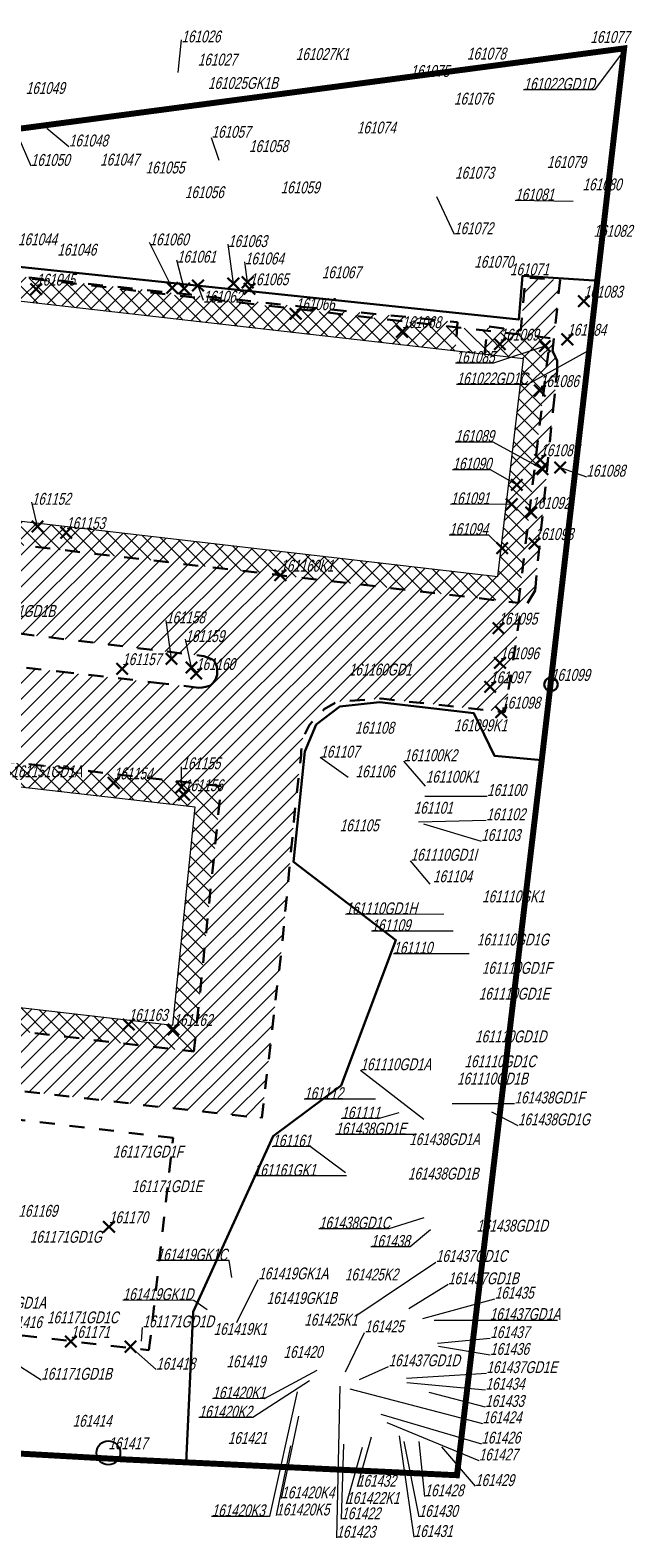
# Model space of a CAD drawing. Header units: metres. Extents: x 7419449 to 7420011, y 5549449 to 5549646.
# Tile 2 of 3: x 7419541 to 7419591, y 5549519 to 5549646. Entities that reach past the tile are written whole.
import ezdxf
from ezdxf.enums import TextEntityAlignment as Align
from ezdxf.lldxf.tags import DXFTag

# ---------------------------------------------------------------- set-up
doc = ezdxf.new("R2010")
doc.units = ezdxf.units.M
doc.linetypes.add('PRZER1-1', pattern=[1, 0.5, -0.5])
for name, color, linetype, lineweight in [('_4_Dem_obrysy', 7, 'Continuous', 15), ('_4_NUMERY_PIKIET', 7, 'Continuous', 15), ('_4_USUNIĘCIE', 1, 'Continuous', 30), ('_4_ZABEZPIECZENIE1', 5, 'Continuous', 30)]:
    doc.layers.add(name, color=color, linetype=linetype, lineweight=lineweight)
doc.layers.add('_4_GRANICA_OPRACOWANIA', color=146, linetype='2', lineweight=53, transparency=0.2)
doc.layers.add('_4_korony', color=7, linetype='Continuous', lineweight=25, true_color=0x7aa300)
doc.styles.add('STANDARD-Working1250', font='arial.ttf', dxfattribs={"height": 2.5})
tags = doc.linetypes.add('2', pattern=[0.9, 0.6, -0.3]).pattern_tags.tags
tags[6:7] = [DXFTag(74, 4), DXFTag(75, 0), DXFTag(340, '0'), DXFTag(46, 1.0), DXFTag(50, 0.0), DXFTag(44, 0.0), DXFTag(45, 0.0)]
tags[4:5] = [DXFTag(74, 4), DXFTag(75, 0), DXFTag(340, '0'), DXFTag(46, 1.0), DXFTag(50, 0.0), DXFTag(44, 0.0), DXFTag(45, 0.0)]

# ---------------------------------------------------------------- blocks, each defined once
blk = doc.blocks.new('x')
at = {"layer": '_4_USUNIĘCIE'}
for points in [[(7418062.39, 5544640.59), (7418062.87, 5544640.11), (7418063.35, 5544640.59)], [(7418063.35, 5544639.63), (7418062.87, 5544640.11), (7418062.39, 5544639.63)]]:
    blk.add_lwpolyline(points, dxfattribs=at)
blk = doc.blocks.new('usun_zagra')
at = {"layer": '_4_ZABEZPIECZENIE1', "color": 6}
for points in [[(-0.47, 0.47), (0.48, -0.48)], [(-0.47, -0.48), (0.48, 0.47)]]:
    blk.add_lwpolyline(points, dxfattribs=at)
blk = doc.blocks.new('usun. bez dec')
at = {"layer": '_4_USUNIĘCIE', "color": 30, "true_color": 0xf8991e}
for points in [[(-0.48, 0.48), (0.48, -0.48)], [(-0.48, -0.48), (0.48, 0.48)]]:
    blk.add_lwpolyline(points, dxfattribs=at)

msp = doc.modelspace()

# ---------------------------------------------------------------- hatches: boundary and pattern name
at = {"layer": '_4_Dem_obrysy', "lineweight": 13, "true_color": 0xa953a0}
h = msp.add_hatch(dxfattribs=at)
h.set_pattern_fill('ANSI31', color=215, scale=0.3)
h.paths.add_polyline_path([(7419494.07, 5549609.98), (7419496.22, 5549628.11), (7419576.76, 5549618.9), (7419576.94, 5549621.34), (7419563.89, 5549622.63), (7419526.05, 5549626.69), (7419507.37, 5549628.65), (7419496.93, 5549629.75), (7419495.06, 5549630.17), (7419494.94, 5549631.57), (7419487.13, 5549630.53), (7419487.11, 5549628.95), (7419486.43, 5549624.46), (7419485.09, 5549613), (7419483.81, 5549602.96), (7419483.66, 5549602.01), (7419483.2, 5549600.95), (7419482.09, 5549599.47), (7419480.8, 5549598.36), (7419480.21, 5549598.02), (7419479.3, 5549597.74), (7419478.26, 5549597.56), (7419477.18, 5549597.53), (7419467.15, 5549598.68), (7419460.91, 5549599.34), (7419460.02, 5549588.17), (7419458.07, 5549566.28), (7419487.41, 5549562.88), (7419511.65, 5549560.08), (7419531.42, 5549557.81), (7419539.83, 5549556.81), (7419550.29, 5549555.6), (7419560.52, 5549554.46), (7419562.23, 5549569.16), (7419563.24, 5549579.71), (7419563.81, 5549584.94), (7419563.82, 5549585.3), (7419563.95, 5549586.33), (7419564.53, 5549587.51), (7419565.75, 5549588.82), (7419566.89, 5549589.46), (7419570.53, 5549589.71), (7419580.92, 5549588.57), (7419582.18, 5549596.6), (7419583.45, 5549598.8), (7419584.97, 5549614.06), (7419585.21, 5549616.26), (7419585.31, 5549617.25), (7419585.32, 5549618.09), (7419584.93, 5549618.89), (7419585.55, 5549624.89), (7419582.65, 5549625.08), (7419582.25, 5549620.63), (7419579.47, 5549620.98), (7419579.2, 5549618.62), (7419582.49, 5549618.24), (7419580.32, 5549599.97)])
h.paths.add_polyline_path([(7419525.26, 5549596.88), (7419540.17, 5549595.17), (7419555.64, 5549593.28), (7419556.47, 5549592.97), (7419556.67, 5549592.59), (7419556.74, 5549592.41), (7419556.78, 5549592.18), (7419556.76, 5549591.72), (7419556.66, 5549591.37), (7419556.41, 5549591), (7419556.22, 5549590.82), (7419555.82, 5549590.71), (7419555.52, 5549590.63), (7419555.21, 5549590.62), (7419552.19, 5549590.99), (7419544.49, 5549591.87), (7419538.47, 5549592.55), (7419537.63, 5549582.57), (7419554.92, 5549580.59), (7419553.04, 5549562.28), (7419466.69, 5549572.26), (7419468.86, 5549590.44), (7419493.34, 5549587.64), (7419494.47, 5549597.45), (7419493.12, 5549597.8), (7419492.77, 5549598.01), (7419492.54, 5549598.23), (7419492.36, 5549598.5), (7419492.28, 5549598.87), (7419492.33, 5549599.25), (7419492.66, 5549599.79), (7419492.94, 5549600.06), (7419493.7, 5549600.3), (7419494.07, 5549600.37), (7419494.73, 5549600.34), (7419496.09, 5549600.2)], flags=16)
at = {"layer": '_4_Dem_obrysy', "lineweight": 13}
h = msp.add_hatch(dxfattribs=at)
h.set_pattern_fill('ANSI31', color=5, scale=0.3, angle=90)
h.paths.add_polyline_path([(7419582.07, 5549597.75), (7419584.71, 5549620), (7419494.47, 5549630.32), (7419491.85, 5549608.22)])
h.paths.add_polyline_path([(7419494.07, 5549609.98), (7419496.22, 5549628.11), (7419582.49, 5549618.24), (7419580.32, 5549599.97)], flags=16)
h = msp.add_hatch(dxfattribs=at)
h.set_pattern_fill('ANSI31', color=5, scale=0.3, angle=90)
h.paths.add_polyline_path([(7419557.11, 5549582.35), (7419467.11, 5549592.65), (7419464.47, 5549570.5), (7419554.82, 5549560.06)])
h.paths.add_polyline_path([(7419554.92, 5549580.59), (7419553.04, 5549562.28), (7419466.69, 5549572.26), (7419468.86, 5549590.44)], flags=16)

# ---------------------------------------------------------------- linework, layer by layer
at = {"layer": '_4_Dem_obrysy', "color": 30, "linetype": 'PRZER1-1', "lineweight": 30, "ltscale": 2.5, "true_color": 0xf8991e, "flags": 128}
for points in [[(7419583.45, 5549598.8), (7419582.18, 5549596.6), (7419580.92, 5549588.57), (7419570.53, 5549589.71), (7419566.89, 5549589.46), (7419565.75, 5549588.82), (7419564.53, 5549587.51), (7419563.95, 5549586.33), (7419563.82, 5549585.3), (7419563.81, 5549584.94), (7419563.24, 5549579.71), (7419562.23, 5549569.16), (7419560.52, 5549554.46), (7419550.29, 5549555.6), (7419539.83, 5549556.81), (7419531.42, 5549557.81), (7419511.65, 5549560.08), (7419487.41, 5549562.88), (7419458.07, 5549566.28), (7419460.02, 5549588.17), (7419460.91, 5549599.34), (7419467.15, 5549598.68), (7419477.18, 5549597.53), (7419478.26, 5549597.56), (7419479.3, 5549597.74), (7419480.21, 5549598.02), (7419480.8, 5549598.36), (7419482.09, 5549599.47), (7419483.2, 5549600.95), (7419483.66, 5549602.01), (7419483.81, 5549602.96), (7419485.09, 5549613), (7419486.43, 5549624.46), (7419487.11, 5549628.95), (7419487.13, 5549630.53), (7419494.94, 5549631.57), (7419495.06, 5549630.17)], [(7419579.2, 5549618.62), (7419579.47, 5549620.98), (7419582.25, 5549620.63), (7419582.65, 5549625.08), (7419585.55, 5549624.89), (7419584.93, 5549618.9)]]:
    msp.add_lwpolyline(points, dxfattribs=at)
at = {"layer": '_4_Dem_obrysy', "color": 1, "linetype": 'PRZER1-1', "lineweight": 30, "ltscale": 2.5, "elevation": 10.18}
for points in [[(7419584.71, 5549620), (7419494.47, 5549630.32), (7419491.85, 5549608.22), (7419582.07, 5549597.75)], [(7419467.11, 5549592.65), (7419464.47, 5549570.5), (7419554.82, 5549560.06), (7419557.11, 5549582.35)]]:
    msp.add_lwpolyline(points, close=True, dxfattribs=at)
at = {"layer": '_4_Dem_obrysy', "color": 30, "linetype": 'PRZER1-1', "lineweight": 30, "ltscale": 2.5, "true_color": 0xf8991e}
for points in [[(7419495.06, 5549630.17), (7419496.93, 5549629.75), (7419507.37, 5549628.65), (7419526.05, 5549626.69), (7419563.89, 5549622.63), (7419576.94, 5549621.34), (7419576.76, 5549618.9)], [(7419583.45, 5549598.8), (7419584.97, 5549614.06), (7419585.21, 5549616.26), (7419585.31, 5549617.25), (7419585.32, 5549618.09), (7419584.99, 5549618.76), (7419584.93, 5549618.9)], [(7419540.17, 5549595.17), (7419555.64, 5549593.28), (7419556.38, 5549593), (7419556.52, 5549592.87), (7419556.67, 5549592.59), (7419556.74, 5549592.41), (7419556.78, 5549592.18), (7419556.76, 5549591.72), (7419556.66, 5549591.37), (7419556.41, 5549591), (7419556.22, 5549590.82), (7419555.82, 5549590.71), (7419555.52, 5549590.63), (7419555.21, 5549590.62), (7419552.19, 5549590.99), (7419544.49, 5549591.87), (7419538.47, 5549592.55)]]:
    msp.add_lwpolyline(points, dxfattribs=at)
at = {"layer": '_4_Dem_obrysy', "linetype": 'Continuous', "flags": 128}
for points in [[(7419582.49, 5549618.24), (7419496.22, 5549628.11), (7419494.07, 5549609.98), (7419580.32, 5549599.97)], [(7419468.86, 5549590.44), (7419466.69, 5549572.26), (7419553.04, 5549562.28), (7419554.92, 5549580.59)]]:
    msp.add_lwpolyline(points, close=True, dxfattribs=at)
at = {"layer": '_4_Dem_obrysy', "color": 4, "linetype": 'PRZER1-1', "lineweight": 30, "ltscale": 2.5}
msp.add_lwpolyline([(7419522.9, 5549556.38), (7419520.53, 5549538.45), (7419551.05, 5549534.99), (7419553.07, 5549552.8)], close=True, dxfattribs=at)
at = {"layer": '_4_GRANICA_OPRACOWANIA', "lineweight": 30, "ltscale": 3, "const_width": 0.5}
msp.add_lwpolyline([(7419450.06, 5549530.83), (7419458.91, 5549530.45), (7419461.94, 5549530.29), (7419468.08, 5549529.97), (7419483.43, 5549529.18), (7419523.94, 5549526.59), (7419538.19, 5549526.4), (7419548.95, 5549525.8), (7419576.9, 5549524.47), (7419583.97, 5549584.15), (7419584.48, 5549588.54), (7419590.93, 5549644.33), (7419562.5, 5549640.55), (7419487.71, 5549630.61), (7419482.9, 5549629.97), (7419478.25, 5549627.12), (7419462.12, 5549617.26), (7419459.99, 5549593.07), (7419450.09, 5549531.19)], close=True, dxfattribs=at)
at = {"layer": '_4_korony'}
msp.add_circle((7419547.64, 5549526.35), 1, dxfattribs=at)
at = {"layer": '_4_NUMERY_PIKIET'}
for points in [[(7419553.49, 5549642.3), (7419553.78, 5549645.06)], [(7419591.01, 5549644.3), (7419588.43, 5549640.84), (7419582.49, 5549640.85)], [(7419542.48, 5549637.63), (7419544.33, 5549636.08)], [(7419540.03, 5549636.99), (7419541.13, 5549634.45)], [(7419556.95, 5549634.92), (7419556.3, 5549636.82)], [(7419575.19, 5549631.89), (7419576.66, 5549628.72)], [(7419586.65, 5549631.48), (7419581.78, 5549631.55)], [(7419553, 5549624.21), (7419551.1, 5549628.01)], [(7419558.13, 5549624.58), (7419557.69, 5549627.87)], [(7419554.01, 5549624.16), (7419553.4, 5549626.55)], [(7419559.33, 5549624.68), (7419559.1, 5549626.41)], [(7419555.16, 5549624.42), (7419555.6, 5549623.19)], [(7419584.27, 5549619.32), (7419579.98, 5549617.89), (7419576.78, 5549617.9)], [(7419588.17, 5549619.06), (7419582.82, 5549616.09), (7419576.87, 5549616.1)], [(7419584.08, 5549608.98), (7419579.95, 5549611.25), (7419576.74, 5549611.26)], [(7419581.92, 5549607.67), (7419579.71, 5549608.92), (7419576.52, 5549608.94)], [(7419585.56, 5549609.12), (7419587.76, 5549608.35)], [(7419541.7, 5549604.17), (7419541.21, 5549606.21)], [(7419581.49, 5549606.03), (7419576.36, 5549606.02)], [(7419580.69, 5549602.34), (7419579.57, 5549603.44), (7419576.24, 5549603.45)], [(7419552.93, 5549593.05), (7419552.48, 5549596.26)], [(7419554.62, 5549592.33), (7419554.1, 5549594.69)], [(7419567.77, 5549583.07), (7419565.43, 5549584.75)], [(7419574.26, 5549582.35), (7419572.44, 5549584.45)], [(7419553.78, 5549582.28), (7419553.77, 5549583.99)], [(7419574.19, 5549581.51), (7419579.43, 5549581.52)], [(7419573.67, 5549579.35), (7419579.36, 5549579.49)], [(7419574.09, 5549579.18), (7419578.94, 5549577.74)], [(7419574.66, 5549574.13), (7419573.01, 5549576.09)], [(7419575.8, 5549571.59), (7419567.55, 5549571.58)], [(7419576.57, 5549570.17), (7419569.72, 5549570.17)], [(7419577.92, 5549568.27), (7419571.56, 5549568.28)], [(7419574.11, 5549554.35), (7419568.8, 5549558.48)], [(7419570.06, 5549556.06), (7419564.07, 5549556.06)], [(7419576.49, 5549555.69), (7419581.73, 5549555.7)], [(7419572.03, 5549554.92), (7419570.25, 5549554.41), (7419567.19, 5549554.43)], [(7419579.81, 5549554.99), (7419582.02, 5549553.86)], [(7419573.51, 5549553.09), (7419566.7, 5549553.09)], [(7419567.55, 5549549.88), (7419564.59, 5549552.08), (7419561.4, 5549552.07)], [(7419567.62, 5549549.61), (7419559.84, 5549549.61)], [(7419574.13, 5549546.09), (7419571.18, 5549545.17), (7419565.31, 5549545.17)], [(7419574.68, 5549545.08), (7419572.96, 5549543.66), (7419569.67, 5549543.65)], [(7419557.99, 5549541.08), (7419557.78, 5549542.52), (7419551.69, 5549542.5)], [(7419568.4, 5549537.87), (7419575.13, 5549542.38)], [(7419558.42, 5549537.3), (7419560.22, 5549540.91)], [(7419572.85, 5549538.49), (7419576.15, 5549540.51)], [(7419555.93, 5549538.36), (7419554.82, 5549539.16), (7419548.84, 5549539.17)], [(7419574.03, 5549537.65), (7419580.07, 5549539.29)], [(7419574.99, 5549537.51), (7419585.34, 5549537.51)], [(7419550.41, 5549535.74), (7419550.51, 5549536.88)], [(7419567.55, 5549533.15), (7419569.15, 5549536.46)], [(7419549.5, 5549535.27), (7419551.65, 5549533.34)], [(7419575.27, 5549535.56), (7419579.7, 5549535.99)], [(7419575.34, 5549535.31), (7419579.68, 5549534.58)], [(7419539.28, 5549534.23), (7419542, 5549532.48)], [(7419568.71, 5549532.52), (7419571.16, 5549533.61)], [(7419564.52, 5549532.41), (7419559.77, 5549529.31), (7419555.22, 5549529.31)], [(7419565.14, 5549533.27), (7419560.72, 5549530.9), (7419556.37, 5549530.91)], [(7419572.66, 5549532.62), (7419579.37, 5549533.04)], [(7419572.7, 5549532.26), (7419579.3, 5549531.65)], [(7419563.49, 5549531.47), (7419561.16, 5549521.01), (7419556.31, 5549521.01)], [(7419567.06, 5549531.96), (7419566.78, 5549519.21)], [(7419567.92, 5549531.73), (7419579.05, 5549528.83)], [(7419574.55, 5549531.46), (7419579.27, 5549530.21)], [(7419563.6, 5549529.43), (7419562.15, 5549522.51)], [(7419570.5, 5549529.59), (7419578.95, 5549527.12)], [(7419571.02, 5549528.91), (7419578.73, 5549525.71)], [(7419569.69, 5549527.66), (7419568.51, 5549523.49)], [(7419572.04, 5549527.77), (7419573.27, 5549519.28)], [(7419572.45, 5549527.31), (7419573.69, 5549520.97)], [(7419573.7, 5549527.3), (7419574.18, 5549522.69)], [(7419562.93, 5549526.93), (7419561.73, 5549521.09)], [(7419567.37, 5549527.08), (7419567.19, 5549520.77)], [(7419568.93, 5549526.79), (7419567.61, 5549522.05)], [(7419575.61, 5549526.85), (7419578.42, 5549523.56)]]:
    msp.add_lwpolyline(points, dxfattribs=at)
at = {"layer": '_4_ZABEZPIECZENIE1', "linetype": '2', "ltscale": 3}
for points in [[(7419505.39, 5549632.96), (7419506.41, 5549629.53), (7419582.08, 5549621.55), (7419582.41, 5549625.23), (7419588.83, 5549624.8)], [(7419584.02, 5549584.55), (7419580.04, 5549584.91), (7419578.32, 5549588.48), (7419570.39, 5549589.41), (7419567.08, 5549589.05), (7419565.09, 5549587.54), (7419564.12, 5549585.26), (7419563.19, 5549575.99), (7419571.78, 5549569.43), (7419567.17, 5549557.22), (7419561.47, 5549552.96), (7419554.77, 5549538.19), (7419554.17, 5549525.55)]]:
    msp.add_lwpolyline(points, dxfattribs=at)
at = {"layer": '_4_ZABEZPIECZENIE1'}
msp.add_circle((7419584.79, 5549590.9), 0.567, dxfattribs=at)

# ---------------------------------------------------------------- block references
at = {"layer": '_4_USUNIĘCIE'}
for name, p in [('x', (1490.13, 4984.1)), ('x', (1492.29, 4984.31)), ('x', (1495.26, 4984.47)), ('x', (1496.46, 4984.57)), ('x', (1478.71, 4983.99)), ('x', (1496.61, 4984.02)), ('usun. bez dec', (7419563.36, 5549622.04)), ('usun. bez dec', (7419572.29, 5549620.53)), ('x', (1517.62, 4979.37)), ('usun. bez dec', (7419584.27, 5549619.32)), ('usun. bez dec', (7419586.16, 5549619.89)), ('x', (1520.99, 4975.47)), ('usun. bez dec', (7419583.89, 5549609.77)), ('usun. bez dec', (7419585.56, 5549609.12)), ('usun. bez dec', (7419584.08, 5549608.98)), ('usun. bez dec', (7419581.92, 5549607.67)), ('usun. bez dec', (7419581.49, 5549606.03)), ('usun. bez dec', (7419583.13, 5549605.35)), ('x', (1478.83, 4964.06)), ('usun. bez dec', (7419544.09, 5549603.65)), ('x', (1520.53, 4962.62)), ('usun. bez dec', (7419580.69, 5549602.34)), ('usun. bez dec', (7419562.07, 5549600.07)), ('x', (1517.51, 4955.51)), ('usun. bez dec', (7419552.93, 5549593.05)), ('x', (1517.64, 4952.6)), ('usun. bez dec', (7419548.8, 5549592.22)), ('usun. bez dec', (7419554.62, 5549592.33)), ('x', (1492.13, 4951.7)), ('usun. bez dec', (7419579.68, 5549590.7)), ('usun. bez dec', (7419580.61, 5549588.57)), ('usun. bez dec', (7419548.08, 5549582.62)), ('usun. bez dec', (7419553.78, 5549582.28)), ('usun. bez dec', (7419553.99, 5549581.63)), ('x', (1486.47, 4922.23)), ('usun. bez dec', (7419553.1, 5549561.91)), ('usun. bez dec', (7419547.69, 5549545.34)), ('usun. bez dec', (7419544.49, 5549535.71)), ('usun. bez dec', (7419549.5, 5549535.27))]:
    msp.add_blockref(name, p, dxfattribs=at)
at = {"layer": '_4_ZABEZPIECZENIE1'}
for p in [(7419554.01, 5549624.16), (7419587.54, 5549623.09)]:
    msp.add_blockref('usun_zagra', p, dxfattribs=at)

# ---------------------------------------------------------------- texts
at = {"layer": '_4_NUMERY_PIKIET', "style": 'STANDARD-Working1250', "oblique": 15, "width": 0.7}
for s, p in [('161026', (7419553.78, 5549644.53)), ('161077', (7419588.1, 5549644.49)), ('161027', (7419555.15, 5549642.59)), ('161027K1', (7419563.37, 5549643.05)), ('161078', (7419577.74, 5549643.09)), ('161075', (7419572.99, 5549641.63)), ('161049', (7419540.71, 5549640.2)), ('161025GK1B', (7419556, 5549640.62)), ('161022GD1D', (7419582.49, 5549640.55)), ('161076', (7419576.65, 5549639.31)), ('161057', (7419556.3, 5549636.52)), ('161074', (7419568.5, 5549636.88)), ('161048', (7419544.33, 5549635.79)), ('161058', (7419559.45, 5549635.32)), ('161050', (7419541.13, 5549634.16)), ('161047', (7419546.95, 5549634.19)), ('161055', (7419550.76, 5549633.52)), ('161079', (7419584.45, 5549633.99)), ('161073', (7419576.74, 5549633.08)), ('161056', (7419554.06, 5549631.45)), ('161059', (7419562.1, 5549631.85)), ('161081', (7419581.78, 5549631.25)), ('161080', (7419587.44, 5549632.1)), ('161044', (7419540.06, 5549627.49)), ('161060', (7419551.1, 5549627.48)), ('161063', (7419557.69, 5549627.34)), ('161072', (7419576.66, 5549628.42)), ('161082', (7419588.36, 5549628.2)), ('161046', (7419543.36, 5549626.62)), ('161061', (7419553.4, 5549626.03)), ('161064', (7419559.1, 5549625.88)), ('161067', (7419565.56, 5549624.72)), ('161070', (7419578.35, 5549625.6)), ('161071', (7419581.35, 5549624.97)), ('161045', (7419541.58, 5549624.1)), ('161065', (7419559.48, 5549624.13)), ('161062', (7419555.6, 5549622.67)), ('161083', (7419587.54, 5549623.09)), ('161066', (7419563.36, 5549622.04)), ('161068', (7419572.29, 5549620.53)), ('161084', (7419586.16, 5549619.89)), ('161069', (7419580.49, 5549619.48)), ('161085', (7419576.78, 5549617.6)), ('161022GD1C', (7419576.87, 5549615.8)), ('161086', (7419583.86, 5549615.58)), ('161089', (7419576.74, 5549610.97)), ('161087', (7419583.89, 5549609.77)), ('161090', (7419576.52, 5549608.64)), ('161088', (7419587.76, 5549608.05)), ('161152', (7419541.21, 5549605.69)), ('161091', (7419576.36, 5549605.73)), ('161092', (7419583.13, 5549605.35)), ('161153', (7419544.09, 5549603.65)), ('161094', (7419576.24, 5549603.15)), ('161093', (7419583.4, 5549602.73)), ('161160K1', (7419562.07, 5549600.07)), ('161151GD1B', (7419537.25, 5549596.27)), ('161158', (7419552.48, 5549595.73)), ('161095', (7419580.38, 5549595.62)), ('161159', (7419554.1, 5549594.16)), ('161157', (7419548.8, 5549592.22)), ('161160', (7419555, 5549591.81)), ('161096', (7419580.51, 5549592.71)), ('161160GD1', (7419567.82, 5549591.35)), ('161097', (7419579.68, 5549590.7)), ('161099', (7419584.79, 5549590.9)), ('161098', (7419580.61, 5549588.57)), ('161099K1', (7419576.65, 5549586.67)), ('161108', (7419568.34, 5549586.46)), ('161107', (7419565.43, 5549584.45)), ('161100K2', (7419572.44, 5549584.15)), ('161155', (7419553.77, 5549583.47)), ('161151GD1A', (7419539.5, 5549582.8)), ('161154', (7419548.08, 5549582.62)), ('161156', (7419553.99, 5549581.63)), ('161106', (7419568.39, 5549582.79)), ('161100K1', (7419574.28, 5549582.35)), ('161100', (7419579.43, 5549581.23)), ('161101', (7419573.27, 5549579.74)), ('161102', (7419579.36, 5549579.19)), ('161105', (7419567.06, 5549578.26)), ('161103', (7419578.94, 5549577.45)), ('161110GD1I', (7419573.01, 5549575.79)), ('161104', (7419574.89, 5549573.98)), ('161110GK1', (7419579.01, 5549572.29)), ('161110GD1H', (7419567.55, 5549571.29)), ('161109', (7419569.72, 5549569.87)), ('161110', (7419571.56, 5549567.98)), ('161110GD1G', (7419578.57, 5549568.67)), ('161110GD1F', (7419578.99, 5549566.29)), ('161110GD1E', (7419578.73, 5549564.12)), ('161163', (7419549.34, 5549562.34)), ('161162', (7419553.1, 5549561.91)), ('161110GD1D', (7419578.42, 5549560.53)), ('161110GD1A', (7419568.8, 5549558.19)), ('161110GD1C', (7419577.53, 5549558.44)), ('161110GD1B', (7419576.91, 5549556.99)), ('161112', (7419564.07, 5549555.76)), ('161438GD1F', (7419581.73, 5549555.4)), ('161111', (7419567.19, 5549554.13)), ('161438GD1E', (7419566.7, 5549552.79)), ('161438GD1G', (7419582.02, 5549553.56)), ('161161', (7419561.4, 5549551.78)), ('161438GD1A', (7419572.89, 5549551.9)), ('161171GD1F', (7419548.02, 5549550.86)), ('161161GK1', (7419559.84, 5549549.31)), ('161438GD1B', (7419572.78, 5549549.01)), ('161171GD1E', (7419549.61, 5549547.95)), ('161169', (7419540.09, 5549545.88)), ('161170', (7419547.69, 5549545.34)), ('161438GD1C', (7419565.31, 5549544.88)), ('161171GD1G', (7419541.05, 5549543.7)), ('161438GD1D', (7419578.54, 5549544.64)), ('161438', (7419569.67, 5549543.35)), ('161419GK1C', (7419551.69, 5549542.2)), ('161437GD1C', (7419575.13, 5549542.09)), ('161419GK1A', (7419560.22, 5549540.62)), ('161425K2', (7419567.49, 5549540.53)), ('161437GD1B', (7419576.15, 5549540.21)), ('161419GK1D', (7419548.84, 5549538.88)), ('161419GK1B', (7419560.93, 5549538.56)), ('161435', (7419580.07, 5549539)), ('161171GD1A', (7419536.47, 5549538.16)), ('161416', (7419538.79, 5549536.53)), ('161171GD1C', (7419542.49, 5549536.93)), ('161171GD1D', (7419550.51, 5549536.59)), ('161425K1', (7419564.08, 5549536.73)), ('161425', (7419569.15, 5549536.17)), ('161437GD1A', (7419579.65, 5549537.21)), ('161171', (7419544.49, 5549535.71)), ('161419K1', (7419556.48, 5549535.96)), ('161437', (7419579.7, 5549535.69)), ('161420', (7419562.34, 5549534.03)), ('161436', (7419579.68, 5549534.28)), ('161171GD1B', (7419542, 5549532.19)), ('161418', (7419551.65, 5549533.04)), ('161419', (7419557.55, 5549533.23)), ('161437GD1D', (7419571.16, 5549533.32)), ('161437GD1E', (7419579.37, 5549532.75)), ('161434', (7419579.3, 5549531.35)), ('161420K1', (7419556.37, 5549530.61)), ('161433', (7419579.27, 5549529.91)), ('161420K2', (7419555.22, 5549529.01)), ('161424', (7419579.05, 5549528.54)), ('161414', (7419544.64, 5549528.24)), ('161417', (7419547.64, 5549526.35)), ('161421', (7419557.67, 5549526.8)), ('161426', (7419578.95, 5549526.83)), ('161427', (7419578.73, 5549525.41)), ('161420K4', (7419562.15, 5549522.22)), ('161432', (7419568.51, 5549523.2)), ('161428', (7419574.18, 5549522.4)), ('161429', (7419578.42, 5549523.26)), ('161420K5', (7419561.73, 5549520.79)), ('161422K1', (7419567.61, 5549521.76)), ('161420K3', (7419556.31, 5549520.72)), ('161422', (7419567.19, 5549520.47)), ('161430', (7419573.69, 5549520.67)), ('161423', (7419566.78, 5549518.92)), ('161431', (7419573.27, 5549518.98))]:
    msp.add_text(s, height=1, dxfattribs=at).set_placement(p, align=Align.BOTTOM_LEFT)

doc.saveas('drawing.dxf')
